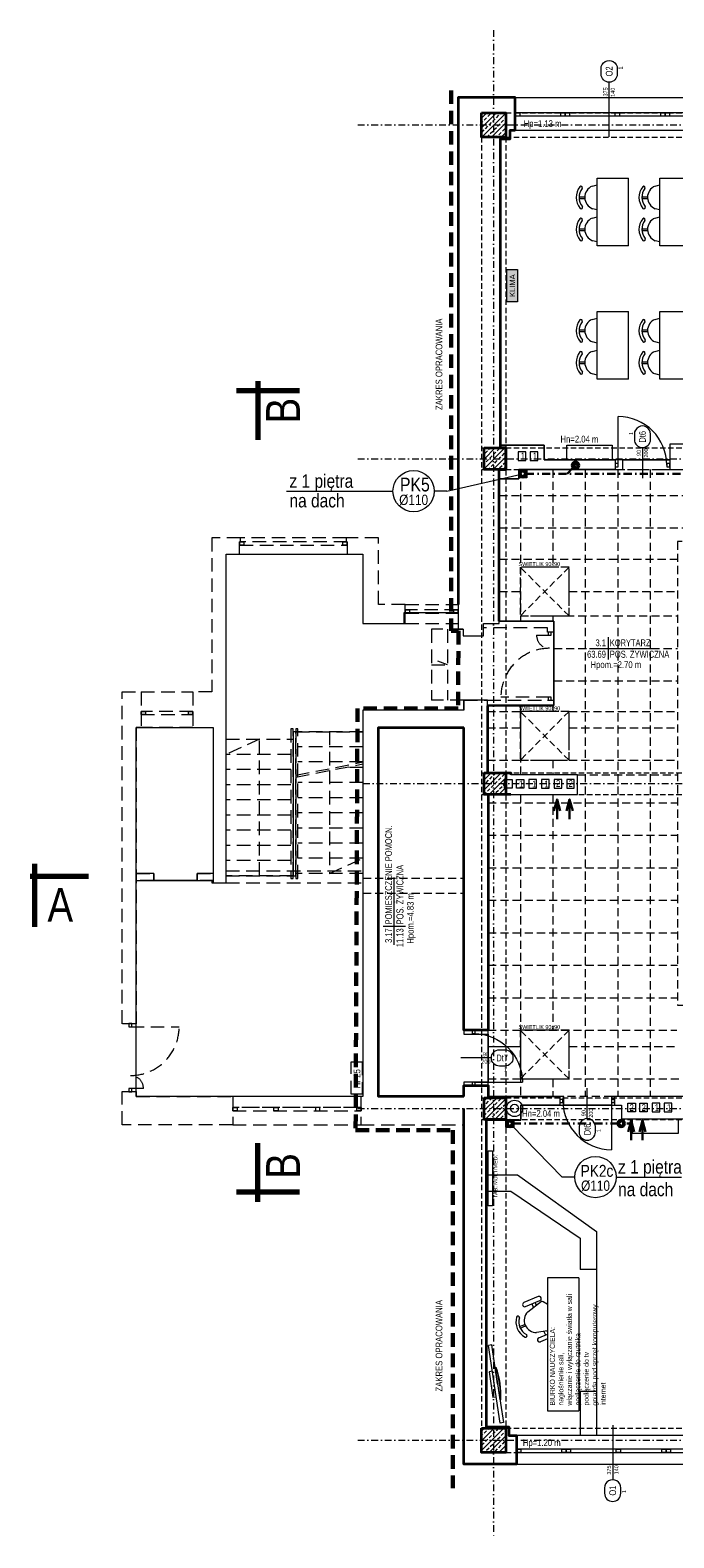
# Model space of a CAD drawing. Header units: millimetres. Extents: x -96593 to 66336, y -23969 to 7139.
# Tile 158 of 256: x -76478 to -75289, y -18348 to -15564. Entities that reach past the tile are written whole.
import ezdxf
from ezdxf.enums import TextEntityAlignment as Align

# ---------------------------------------------------------------- set-up
doc = ezdxf.new("R2010")
doc.units = ezdxf.units.MM
for name, pattern in [('DASHDOT', [1, 0.5, -0.25, 0, -0.25]), ('DASHED', [0.75, 0.5, -0.25]), ('DASHEDX2', [1.5, 1, -0.5])]:
    doc.linetypes.add(name, pattern=pattern)
for name, color, linetype, lineweight in [('!MARIUSZ', 220, 'Continuous', 35), ('BA_drz', 7, 'Continuous', 18), ('BA_KS_ist.', 34, 'Continuous', 50), ('BA_met', 7, 'Continuous', 18), ('BA_sym', 7, 'Continuous', 18), ('BA_txc', 1, 'Continuous', 18), ('BA_txs', 2, 'Continuous', 18), ('Hp', 1, 'Continuous', 18), ('mm_klima_PROJ', 86, 'Continuous', 35), ('mm_klimatyzacja', 94, 'Continuous', 50), ('MM_KS_OPISY', 7, 'Continuous', 9), ('mm_SKROPLINY', 3, 'DASHDOT', 30), ('mm_WENT_graw', 200, 'Continuous', 15), ('mm_went_opis', 7, 'Continuous', 15), ('PG_KONSTRUKCJA', 5, 'Continuous', 35), ('PG_OKNA', 7, 'Continuous', 18), ('PG_OSIE', 1, 'DASHDOT', 18), ('PG_PARAPETY_WEWN.', 2, 'Continuous', 18), ('PG_PARAPETY_ZEWN.', 1, 'Continuous', 18), ('PG_PODCIĄGI', 1, 'DASHED', 18), ('PG_PRZERYWANE_ŚREDNIE', 1, 'DASHEDX2', 18), ('PG_SZRAF', 1, 'Continuous', 18), ('PG_WENTYLACJA', 1, 'Continuous', 18), ('PG_WIDOKOWE_CIENKIE', 1, 'Continuous', 18), ('PG_WYMIARY', 1, 'Continuous', 18), ('PG_WYPOSAŻENIE', 1, 'Continuous', 18), ('PG_ŚCIANY_DZIAŁOWE', 3, 'Continuous', 18), ('PG_ŚCIANY_SŁUPY', 4, 'Continuous', 35), ('PG_ŚWIETLIKI', 1, 'DASHED', 18)]:
    doc.layers.add(name, color=color, linetype=linetype, lineweight=lineweight)
doc.layers.add('BA_pom', color=6, linetype='Continuous', lineweight=18, plot=False)
doc.layers.add('PG_POMOCNICZNE', color=6, linetype='Continuous', lineweight=18, plot=False)
doc.styles.add('BIKTC', font='bikromsw.shx', dxfattribs={"width": 0.8})
doc.styles.add('BIKTS', font='bikromsw.shx', dxfattribs={"width": 0.85})
doc.styles.add('ROMANS', font='bikromsw.shx', dxfattribs={"width": 0.8})
doc.styles.get("Standard").update_dxf_attribs({"font": 'arial.ttf'})

# ---------------------------------------------------------------- blocks, each defined once
blk = doc.blocks.new('skrop')
at = {"layer": 'mm_SKROPLINY', "color": 0, "linetype": 'ByBlock', "lineweight": 30}
for p, q in [((-807.1, -12100.9), (-799.3, -12096.7)), ((-807.1, -12100.9), (-799.3, -12105.1)), ((-799.3, -12096.7), (-799.3, -12105.1))]:
    blk.add_line(p, q, dxfattribs=at)
blk.add_circle((-802.1, -12100.9), 5, dxfattribs=at)
blk = doc.blocks.new('SUFIT_2_P')
at = {"layer": 'PG_PRZERYWANE_ŚREDNIE', "color": 251, "lineweight": 15, "ltscale": 15, "true_color": 0x636466}
for points in [[(9997, 3487.9), (10033, 3487.9), (10033, 3504.9), (11614, 3504.9), (11614, 3384.9), (11325, 3384.9), (11325, 3371.9), (10326.5, 3371.9), (10326.5, 2515.9), (10835.5, 2515.9), (10835.5, 2346.9), (9976.5, 2346.9), (9976.5, 2904.9), (10141.5, 2904.9), (10141.5, 2941.2), (10018, 2941.2), (10018, 2944.9), (9975, 2944.9), (9975, 3068.9), (10098, 3068.9), (10098, 3224.7), (9997, 3224.7), (9997, 3487.9)], [(10035.9, 3504.9), (10035.9, 3224.7)], [(10095.9, 3504.9), (10095.9, 3324.6)], [(10155.9, 3504.9), (10155.9, 2346.9)], [(10215.9, 3504.9), (10215.9, 2346.9)], [(10275.9, 3504.9), (10275.9, 2346.9)], [(9997, 3457.3), (10471.8, 3457.3)], [(9997, 3397.3), (10471.8, 3397.3)], [(9997, 3339.5), (10326.5, 3339.5)], [(9997, 3279.5), (10035.9, 3279.5)], [(10125.9, 3279.5), (10326.5, 3279.5)], [(10098, 3234.6), (10326.5, 3234.6)], [(10098, 3174.6), (10326.5, 3174.6)], [(10098, 3114.6), (10326.5, 3114.6)], [(10035.9, 3068.9), (10035.9, 2941.2)], [(10095.9, 3068.9), (10095.9, 3058.2)], [(9975, 3058.2), (10035.9, 3058.2)], [(10125.9, 3058.2), (10326.5, 3058.2)], [(9975, 3028.2), (10035.9, 3028.2)], [(10125.9, 3028.2), (10326.5, 3028.2)], [(9975, 2968.2), (10035.9, 2968.2)], [(10095.9, 2968.2), (10095.9, 2941.2)], [(10125.9, 2968.2), (10326.5, 2968.2)], [(10141.5, 2941.2), (10326.5, 2941.2)], [(10035.9, 2904.9), (10035.9, 2346.9)], [(10095.9, 2904.9), (10095.9, 2469.5)], [(9976.5, 2889.5), (10326.5, 2889.5)], [(9976.5, 2829.5), (10326.5, 2829.5)], [(9976.5, 2769.5), (10326.5, 2769.5)], [(9976.5, 2709.5), (10326.5, 2709.5)], [(9976.5, 2649.5), (10326.5, 2649.5)], [(9976.5, 2589.5), (10326.5, 2589.5)], [(9976.5, 2529.5), (10326.5, 2529.5)], [(9976.5, 2469.5), (10325.2, 2469.5)], [(10125.9, 2439.5), (10325.2, 2439.5)], [(9976.5, 2379.5), (10835.5, 2379.5)], [(10095.9, 2379.5), (10095.9, 2346.9)]]:
    blk.add_lwpolyline(points, dxfattribs=at)
for points in [[(10035.9, 3234.6), (10125.9, 3234.6), (10125.9, 3324.6), (10035.9, 3324.6)], [(10125.9, 3058.2), (10035.9, 3058.2), (10035.9, 2968.2), (10125.9, 2968.2)], [(10125.9, 2469.5), (10035.9, 2469.5), (10035.9, 2379.5), (10125.9, 2379.5)]]:
    blk.add_lwpolyline(points, close=True, dxfattribs=at)
at = {"layer": 'PG_PRZERYWANE_ŚREDNIE', "color": 251, "true_color": 0x636466}
for points in [[(10095.9, 3234.6), (10095.9, 3224.7)], [(9976.5, 2439.5), (10035.9, 2439.5)]]:
    blk.add_lwpolyline(points, dxfattribs=at)
blk = doc.blocks.new('A$C243F7E6F')
at = {"layer": 'PG_SZRAF'}
h = blk.add_hatch(dxfattribs=at)
h.set_pattern_fill('ANSI33', color=256, scale=2)
h.set_pattern_definition([(45, (-6891.598, -2675.306), (-8.980256, 8.980256), []), (45, (-6882.618, -2675.306), (-8.980256, 8.980256), [6.35, -3.175])])
h.paths.add_polyline_path([(0, 0), (40, 0), (40, -40), (0, -40)])
at = {"layer": 'PG_KONSTRUKCJA'}
blk.add_lwpolyline([(0, 0), (40, 0), (40, -40), (0, -40), (0, 0)], dxfattribs=at)
blk = doc.blocks.new('A$C652F0D4A')
at = {"layer": 'PG_SZRAF'}
h = blk.add_hatch(dxfattribs=at)
h.set_pattern_fill('ANSI33', color=256, scale=2)
h.set_pattern_definition([(45, (-7030.048, -4118.865), (-8.980256, 8.980256), []), (45, (-7021.067, -4118.865), (-8.980256, 8.980256), [6.35, -3.175])])
h.paths.add_polyline_path([(-45, 45), (0, 45), (0, 0), (-45, 0)])
at = {"layer": 'PG_KONSTRUKCJA'}
blk.add_lwpolyline([(-45, 45), (0, 45), (0, 0), (-45, 0), (-45, 45)], dxfattribs=at)
blk = doc.blocks.new('bikmet')
blk.add_line((0, 1.65), (0, -1.65))
at = {"style": 'ROMANS', "width": 0.8}
blk.add_attdef('NRPOM', text='', height=1, dxfattribs=at).set_placement((-0.33, 0.33), align=Align.RIGHT)
blk.add_attdef('NWAPOM', (0.25, 0.33), '', height=1, dxfattribs=at)
blk.add_attdef('PODLOGA', text='', height=1.04, dxfattribs=at).set_placement((0.25, -0.33), align=Align.TOP_LEFT)
blk = doc.blocks.new('dr1h901')
at = {"color": 0}
blk.add_line((-0.5, 0), (-0.5, 1), dxfattribs=at)
blk.add_line((0, 0.362), (0, -0.266))
blk.add_arc((-0.5, 0), 1, 0, 90, dxfattribs=at)
blk = doc.blocks.new('A$Cb1a75cff')
at = {"layer": 'PG_ŚWIETLIKI', "ltscale": 25}
for p, q in [((90, 90), (0, 90)), ((0, 90), (0, 0)), ((90, 90), (0, 0)), ((0, 90), (90, 0)), ((90, 0), (90, 90)), ((0, 0), (90, 0))]:
    blk.add_line(p, q, dxfattribs=at)
at = {"layer": 'Hp', "style": 'BIKTC', "width": 0.8}
blk.add_text('ŚWIETLIK 90x90', height=7.5, rotation=90, dxfattribs=at).set_placement((0.2, 35.2), align=Align.BOTTOM_CENTER)
blk = doc.blocks.new('jamb')
blk.add_lwpolyline([(-0.5, -0.5), (-0.5, 0.5), (0.5, 0.5), (0.5, -0.5)], close=True)
blk = doc.blocks.new('symdrz')
blk.add_lwpolyline([(-10, -30, -1), (-10, 30), (10, 30, -1), (10, -30)], format="xyb", close=True)
at = {"style": 'BIKTS', "width": 0.8}
blk.add_attdef('SYMDRZ', text='', height=25, dxfattribs=at).set_placement((0, 0), align=Align.MIDDLE)
blk.add_attdef('SZERDRZ', text='', height=25, dxfattribs=at).set_placement((77.1, 8.8), align=Align.CENTER)
blk.add_attdef('WYSDRZ', text='', height=25, dxfattribs=at).set_placement((77.1, -9.5), align=Align.TOP_CENTER)
blk = doc.blocks.new('A$C5d8eeb17')
at = {"layer": 'PG_WYPOSAŻENIE', "color": 251, "true_color": 0x636466}
for p, q in [((29.8, 110.3), (38.7, 112.7)), ((38.7, 0), (38.7, 125)), ((38.7, 125), (96.5, 125)), ((96.5, 0), (96.5, 125)), ((5.3, 90.8), (15.9, 90.9)), ((5.4, 87.7), (15.9, 87.8)), ((38.7, 66.6), (30.2, 68.7)), ((5.3, 31.7), (15.9, 31.8)), ((5.4, 28.6), (15.9, 28.7)), ((29.8, 51.2), (38.7, 53.6)), ((38.7, 7.5), (30.2, 9.6)), ((96.5, 0), (38.7, 0))]:
    blk.add_line(p, q, dxfattribs=at)
for centre, radius, start, end in [((31.8, 89.5), 31.8, 141.4442, 219.6752), ((31.8, 89.5), 26.5, 141.4442, 219.6752), ((8.8, 107.4), 2.68, 328.6779, 134.2106), ((38.2, 89.6), 22.4, 112.1553, 248.9642), ((9.2, 71.2), 2.68, 226.9089, 32.4416), ((31.8, 30.4), 31.8, 141.4442, 219.6752), ((31.8, 30.4), 26.5, 141.4442, 219.6752), ((8.8, 48.3), 2.68, 328.6779, 134.2106), ((38.2, 30.5), 22.4, 112.1553, 248.9642), ((9.2, 12.1), 2.68, 226.9089, 32.4416)]:
    blk.add_arc(centre, radius, start, end, dxfattribs=at)
blk = doc.blocks.new('A$Cece8d0b0')
at = {"layer": 'PG_WYPOSAŻENIE', "color": 251, "true_color": 0x636466}
for p, q in [((116.2, 245.8), (58.4, 245.8)), ((58.4, 245.8), (58.4, 0)), ((116.2, 245.8), (116.2, 0)), ((41.1, 211.2), (14.6, 200)), ((17.7, 192.6), (44.2, 203.9)), ((22, 183), (47.5, 202.5)), ((32.7, 191.2), (29.9, 197.8)), ((35.3, 200.1), (37.5, 194.9)), ((6.9, 155.6), (16.5, 159.8)), ((8.1, 152.8), (17.8, 156.9)), ((58.4, 147.8), (38.3, 144.7)), ((42.2, 135), (58.4, 141.9)), ((51.6, 146.7), (54.4, 140.2)), ((58.4, 145.8), (57.7, 147.7)), ((58.4, 133.2), (45.4, 127.6)), ((58.4, 0), (116.2, 0))]:
    blk.add_line(p, q, dxfattribs=at)
for centre, radius, start, end in [((16.2, 196.3), 4, 113.0584, 293.0584), ((42.7, 207.5), 4, 293.0584, 113.0584), ((33.4, 165.3), 39.8, 51.1245, 69.3469), ((31.8, 164.6), 31.8, 163.9429, 242.1739), ((3.7, 172.3), 2.68, 351.1766, 156.7093), ((31.8, 164.6), 26.5, 163.9429, 242.1739), ((37.7, 167.1), 22.4, 134.654, 271.4629), ((17.9, 138.9), 2.68, 249.4076, 54.9403), ((43.8, 131.3), 4, 113.0584, 293.0584)]:
    blk.add_arc(centre, radius, start, end, dxfattribs=at)
blk = doc.blocks.new('A$C3e5ab8de')
at = {"layer": 'PG_WIDOKOWE_CIENKIE', "color": 40, "true_color": 0xf8d731}
for points in [[(39.4, 1227.6), (25.4, 1227.6), (25.4, 1211.6), (39.4, 1211.6)], [(61.3, 1227.6), (47.3, 1227.6), (47.3, 1211.6), (61.3, 1211.6)], [(0, 622.3), (14, 622.3), (14, 606.3), (0, 606.3)], [(21.9, 622.3), (35.9, 622.3), (35.9, 606.3), (21.9, 606.3)], [(59.1, 622.3), (45.1, 622.3), (45.1, 606.3), (59.1, 606.3)], [(82.4, 622.3), (68.4, 622.3), (68.4, 606.3), (82.4, 606.3)], [(105.6, 622.3), (91.6, 622.3), (91.6, 606.3), (105.6, 606.3)], [(128.9, 622.3), (114.9, 622.3), (114.9, 606.3), (128.9, 606.3)], [(227.8, 24.6), (241.8, 24.6), (241.8, 8.6), (227.8, 8.6)], [(249.7, 24.6), (263.7, 24.6), (263.7, 8.6), (249.7, 8.6)], [(286.9, 24.6), (272.9, 24.6), (272.9, 8.6), (286.9, 8.6)], [(308.8, 24.6), (294.8, 24.6), (294.8, 8.6), (308.8, 8.6)]]:
    blk.add_lwpolyline(points, close=True, dxfattribs=at)
for radius in [15, 7.5]:
    blk.add_circle((18.5, 15), radius, dxfattribs=at)
blk = doc.blocks.new('A$C370B491A')
at = {"layer": 'PG_WENTYLACJA'}
h = blk.add_hatch(color=252, dxfattribs=at)
h.dxf.hatch_style = 1
h.paths.add_polyline_path([(880.6, 2342.4), (900.6, 2342.4), (900.6, 2282.4), (880.6, 2282.4)])
at = {"layer": '!MARIUSZ', "color": 252, "linetype": 'DASHED', "lineweight": 0, "ltscale": 50}
for p, q in [((782.9, 1713.8), (790.9, 1713.8)), ((782.9, 1707.8), (782.9, 1713.8)), ((790.9, 1707.8), (782.9, 1707.8)), ((790.9, 1713.8), (790.9, 1707.8)), ((692.9, 1688.8), (790.9, 1688.8)), ((741.4, 1677.8), (741.4, 1546.8)), ((799.9, 1677.8), (741.4, 1677.8)), ((771.4, 1677.8), (771.4, 1546.8)), ((957.1, 1672.8), (957.1, 1666.8)), ((962.6, 1666.8), (962.6, 1672.8)), ((957.1, 1666.8), (962.6, 1666.8)), ((771.4, 1612.3), (753.3, 1619.1)), ((741.4, 1612.3), (771.4, 1612.3)), ((169.9, 949.3), (169.9, 1562.3)), ((169.9, 1562.3), (204.9, 1562.3)), ((204.9, 1562.3), (204.9, 1496.8)), ((801.4, 1546.8), (741.4, 1546.8)), ((801.4, 1528.8), (801.4, 1546.8)), ((801.4, 1546.8), (844.9, 1546.8)), ((962.6, 1552.8), (957.1, 1552.8)), ((957.1, 1552.8), (957.1, 1546.8)), ((962.6, 1546.8), (962.6, 1552.8)), ((204.9, 1496.8), (195.9, 1496.8)), ((195.9, 1496.8), (195.9, 949.3)), ((490.9, 1408.3), (614.9, 1432.8)), ((490.9, 1404.8), (614.9, 1429.2)), ((195.9, 949.3), (169.9, 949.3)), ((188.1, 949.8), (182.6, 949.8)), ((182.6, 949.8), (182.6, 943.8)), ((188.1, 943.8), (188.1, 949.8)), ((182.6, 943.8), (188.1, 943.8)), ((169.9, 824.3), (195.9, 824.3)), ((169.9, 762.8), (169.9, 824.3)), ((188.1, 829.8), (182.6, 829.8)), ((182.6, 829.8), (182.6, 823.8)), ((182.6, 823.8), (188.1, 823.8)), ((209.4, 829.8), (185.4, 829.8)), ((188.1, 823.8), (188.1, 829.8)), ((195.9, 824.3), (195.9, 814.8)), ((195.9, 814.8), (374.4, 814.8)), ((374.4, 814.8), (374.4, 762.8)), ((374.4, 762.8), (169.9, 762.8))]:
    blk.add_line(p, q, dxfattribs=at)
at = {"layer": '!MARIUSZ', "color": 252, "linetype": 'DASHED', "lineweight": 0, "ltscale": 50, "extrusion": (0, 0, -1)}
for p, q in [((959.8, 1552.8), (869.8, 1552.8)), ((185.4, 943.8), (275.4, 943.8))]:
    blk.add_line(p, q, dxfattribs=at)
at = {"layer": '!MARIUSZ', "color": 252, "lineweight": 5}
for p, q in [((852.9, 356.4), (846.9, 355.5)), ((868.4, 212), (846.9, 355.5)), ((863.7, 284.6), (852.9, 356.4)), ((854.1, 307.7), (847.9, 306.7)), ((847.9, 306.7), (855.1, 258.9)), ((860.6, 314.8), (859.2, 314.5)), ((859.2, 314.5), (868.1, 254.7)), ((860.6, 314.8), (861.3, 314.9)), ((863.7, 284.6), (874.4, 212.9)), ((861.3, 259.8), (855.1, 258.9)), ((868.1, 254.7), (868.9, 254.9)), ((869.7, 255), (868.9, 254.9)), ((874.4, 212.9), (868.4, 212))]:
    blk.add_line(p, q, dxfattribs=at)
at = {"layer": '!MARIUSZ', "color": 252, "linetype": 'DASHED', "lineweight": 0, "ltscale": 50}
for points in [[(388.4, 1846.8), (335.9, 1846.8), (335.9, 1562.3), (300.9, 1562.3), (300.9, 1496.8), (338.4, 1496.8), (338.4, 1209.8), (361.9, 1209.8), (361.9, 1816.8), (386.9, 1816.8), (386.9, 1839.3), (388.4, 1839.3), (388.4, 1846.8)], [(386.9, 1839.3), (386.9, 1833.3), (585.9, 1833.3), (585.9, 1839.3), (386.9, 1839.3)], [(583.9, 1846.8), (388.4, 1846.8)], [(692.9, 1723.8), (643.9, 1723.8), (643.4, 1846.8), (583.9, 1846.8), (583.9, 1839.3), (585.9, 1839.3), (585.9, 1816.8), (614.9, 1816.8), (614.9, 1688.8), (692.9, 1688.8), (692.9, 1708.8), (692.9, 1723.8)], [(386.9, 1816.8), (585.9, 1816.8)], [(692.9, 1723.8), (790.9, 1723.8)], [(790.9, 1723.8), (790.9, 1677.8), (799.9, 1677.8), (799.9, 1665.8), (837.9, 1665.8), (837.9, 1680.6), (837.9, 1680.6)], [(955.9, 1672.8), (955.9, 1680.6), (837.9, 1680.6)], [(935.8, 1666.8), (959.8, 1666.8)], [(204.9, 1562.3), (300.9, 1562.3)], [(844.9, 1546.8), (955.9, 1546.8)], [(204.9, 1526.3), (204.9, 1520.3), (300.9, 1520.3), (300.9, 1526.3), (204.9, 1526.3)], [(801.4, 1528.8), (614.9, 1528.8), (614.9, 1201.3)], [(300.9, 1496.8), (204.9, 1496.8)], [(490.9, 1226.9), (490.9, 1488.8), (614.9, 1488.8), (614.9, 1226.9), (490.9, 1226.9)], [(614.9, 1488.8), (490.9, 1488.8)], [(552.9, 1488.8), (552.9, 1420.5)], [(423.9, 1222.8), (423.9, 1474.8), (361.9, 1446.8)], [(485.9, 1222.8), (361.9, 1222.8), (361.9, 1474.8), (485.9, 1474.8), (485.9, 1222.8)], [(614.9, 1460.8), (494.9, 1460.8)], [(481.9, 1446.8), (361.9, 1446.8)], [(614.9, 1432.8), (494.9, 1432.8)], [(614.9, 1422.9), (582.9, 1422.9)], [(481.9, 1418.8), (361.9, 1418.8)], [(614.9, 1394.9), (494.9, 1394.9)], [(552.9, 1417), (552.9, 1226.9), (614.9, 1254.9)], [(481.9, 1390.8), (361.9, 1390.8)], [(614.9, 1366.9), (494.9, 1366.9)], [(481.9, 1362.8), (361.9, 1362.8)], [(614.9, 1338.9), (494.9, 1338.9)], [(481.9, 1334.8), (361.9, 1334.8)], [(614.9, 1310.9), (494.9, 1310.9)], [(481.9, 1306.8), (361.9, 1306.8)], [(481.9, 1306.8), (361.9, 1306.8)], [(481.9, 1306.8), (361.9, 1306.8)], [(361.9, 1222.8), (485.9, 1222.8), (485.9, 1303.2)], [(614.9, 1282.9), (494.9, 1282.9)], [(481.9, 1278.8), (361.9, 1278.8)], [(614.9, 1254.9), (494.9, 1254.9)], [(481.9, 1250.8), (361.9, 1250.8)], [(361.9, 1231.8), (614.9, 1231.8)], [(361.9, 1209.8), (614.9, 1209.8)], [(614.9, 1201.3), (614.9, 814.8), (610.9, 814.8), (610.9, 762.8), (801.4, 762.8), (801.4, 792.8)], [(610.9, 814.8), (374.4, 814.8)], [(374.4, 794.8), (374.4, 788.8), (611.4, 788.8), (611.4, 794.8), (374.4, 794.8)], [(603.9, 794.8), (382.4, 794.8)], [(374.4, 762.8), (610.9, 762.8)]]:
    blk.add_lwpolyline(points, dxfattribs=at)
for points in [[(386.9, 1839.3), (394.9, 1839.3), (394.9, 1833.3), (386.9, 1833.3)], [(577.9, 1839.3), (585.9, 1839.3), (585.9, 1833.3), (577.9, 1833.3)], [(692.9, 1713.8), (692.9, 1707.8), (790.9, 1707.8), (790.9, 1713.8)], [(692.9, 1713.8), (700.9, 1713.8), (700.9, 1707.8), (692.9, 1707.8)], [(204.9, 1526.3), (212.9, 1526.3), (212.9, 1520.3), (204.9, 1520.3)], [(292.9, 1526.3), (300.9, 1526.3), (300.9, 1520.3), (292.9, 1520.3)], [(481.9, 1217.8), (485.9, 1217.8), (485.9, 1493.8), (481.9, 1493.8)], [(490.9, 1488.8), (485.9, 1488.8), (485.9, 1222.8), (490.9, 1222.8)], [(490.9, 1217.8), (494.9, 1217.8), (494.9, 1493.8), (490.9, 1493.8)], [(195.9, 1226.8), (228.4, 1226.8), (228.4, 1213.8), (195.9, 1213.8)], [(308.4, 1226.8), (338.4, 1226.8), (338.4, 1213.8), (308.4, 1213.8)], [(593.2, 879.2), (613.2, 879.2), (613.2, 819.2), (593.2, 819.2)], [(374.4, 794.8), (382.4, 794.8), (382.4, 788.8), (374.4, 788.8)], [(450.4, 794.8), (458.4, 794.8), (458.4, 788.8), (450.4, 788.8)], [(535.4, 794.8), (527.4, 794.8), (527.4, 788.8), (535.4, 788.8)], [(603.4, 794.8), (611.4, 794.8), (611.4, 788.8), (603.4, 788.8)]]:
    blk.add_lwpolyline(points, close=True, dxfattribs=at)
for centre, start, end in [((959.8, 1666.8), 180, 270), ((185.4, 829.8), 0, 90)]:
    blk.add_arc(centre, 24, start, end, dxfattribs=at)
at = {"layer": '!MARIUSZ', "color": 252, "lineweight": 5}
for centre, start, end in [((706.8, 262.8), 357.2042, 18.6739), ((707.6, 262.9), 357.2005, 18.6778)]:
    blk.add_arc(centre, 162.3, start, end, dxfattribs=at)
at = {"layer": '!MARIUSZ', "color": 252, "linetype": 'DASHED', "lineweight": 0, "ltscale": 50}
for centre, start_param, end_param in [((959.8, 1552.8), -0.785398, 0.785398), ((185.4, 943.8), 2.356194, 3.926991)]:
    blk.add_ellipse(centre, major_axis=(-63.6, 63.6), ratio=1, start_param=start_param, end_param=end_param, dxfattribs=at)
at = {"color": 252}
for p, q in [((962.6, 1672.8), (957.1, 1672.8)), ((957.1, 1546.8), (962.6, 1546.8))]:
    blk.add_line(p, q, dxfattribs=at)
at = {"layer": 'BA_met', "color": 252}
for points in [[(1033.7, 1642.5), (1157.5, 1642.5)], [(672.7, 1095.4), (672.7, 1219.2)]]:
    blk.add_lwpolyline(points, dxfattribs=at)
at = {"layer": 'BA_sym', "color": 252}
for p, q in [((1069.9, 2587.2), (1069.9, 2688.2)), ((1076.4, 208.3), (1076.4, 107.2))]:
    blk.add_line(p, q, dxfattribs=at)
at = {"layer": 'mm_went_opis', "color": 252, "lineweight": 30}
for points in [[(979.3, 1342.3), (973.6, 1363.6), (967.9, 1342.3)], [(973.6, 1327.1), (973.6, 1363.6)], [(1002.6, 1342.3), (996.9, 1363.6), (991.2, 1342.3)], [(996.9, 1327.1), (996.9, 1363.6)], [(1116.1, 749.6), (1110.4, 770.9), (1104.7, 749.6)], [(1110.4, 734.4), (1110.4, 770.9)], [(1137.3, 749.6), (1131.6, 770.9), (1125.9, 749.6)], [(1131.6, 734.4), (1131.6, 770.9)]]:
    blk.add_lwpolyline(points, dxfattribs=at)
at = {"layer": 'PG_KONSTRUKCJA', "color": 252}
blk.add_lwpolyline([(833.9, 202.8), (878.9, 202.8), (878.9, 157.8), (833.9, 157.8), (833.9, 202.8)], dxfattribs=at)
at = {"layer": 'PG_OKNA', "color": 252}
for p, q in [((1273.9, 2631.8), (895.9, 2631.8)), ((1273.9, 2625.8), (895.9, 2625.8))]:
    blk.add_line(p, q, dxfattribs=at)
for points in [[(895.9, 2631.8), (904.9, 2631.8), (904.9, 2625.8), (895.9, 2625.8)], [(980.6, 2631.8), (988.6, 2631.8), (988.6, 2625.8), (980.6, 2625.8)], [(988.6, 2631.8), (996.6, 2631.8), (996.6, 2625.8), (988.6, 2625.8)], [(1080.9, 2631.8), (1088.9, 2631.8), (1088.9, 2625.8), (1080.9, 2625.8)], [(1165.1, 2631.8), (1173.1, 2631.8), (1173.1, 2625.8), (1165.1, 2625.8)], [(1173.1, 2631.8), (1181.1, 2631.8), (1181.1, 2625.8), (1173.1, 2625.8)], [(898.4, 163.8), (906.4, 163.8), (906.4, 157.8), (898.4, 157.8)], [(982.6, 163.8), (990.6, 163.8), (990.6, 157.8), (982.6, 157.8)], [(990.6, 163.8), (998.6, 163.8), (998.6, 157.8), (990.6, 157.8)], [(1082.9, 163.8), (1090.9, 163.8), (1090.9, 157.8), (1082.9, 157.8)], [(1167.1, 163.8), (1175.1, 163.8), (1175.1, 157.8), (1167.1, 157.8)], [(1175.1, 163.8), (1183.1, 163.8), (1183.1, 157.8), (1175.1, 157.8)]]:
    blk.add_lwpolyline(points, close=True, dxfattribs=at)
blk.add_lwpolyline([(898.4, 163.8), (898.4, 157.8), (1275.4, 157.8), (1275.4, 163.8), (898.4, 163.8)], dxfattribs=at)
at = {"layer": 'PG_OSIE', "color": 252, "ltscale": 25}
for points in [[(856.4, 2784.4), (856.4, 0)], [(605.2, 2609.3), (2885.5, 2609.3)], [(605.2, 1992.8), (2885.5, 1992.8)], [(614.9, 1392.8), (2885.5, 1392.8)], [(605.2, 792.8), (2885.5, 792.8)], [(605.2, 180.3), (2885.5, 180.3)]]:
    blk.add_lwpolyline(points, dxfattribs=at)
at = {"layer": 'PG_PARAPETY_WEWN.', "color": 252}
for points in [[(895.9, 2599.8), (1273.9, 2599.8)], [(1275.4, 188.8), (898.4, 188.8)]]:
    blk.add_lwpolyline(points, dxfattribs=at)
at = {"layer": 'PG_PARAPETY_ZEWN.', "color": 252}
for points in [[(895.9, 2659.8), (2630.9, 2659.8)], [(898.4, 135.8), (2630.9, 135.8)]]:
    blk.add_lwpolyline(points, dxfattribs=at)
at = {"layer": 'PG_PODCIĄGI', "color": 252, "ltscale": 30}
for p, q in [((614.9, 1218.3), (801.4, 1218.3)), ((614.9, 1190.3), (801.4, 1190.3))]:
    blk.add_line(p, q, dxfattribs=at)
at = {"layer": 'PG_PODCIĄGI', "color": 252, "ltscale": 20}
for points in [[(833.9, 2631.8), (2687.9, 2631.8)], [(833.9, 2631.8), (833.9, 157.8)], [(878.9, 2631.8), (878.9, 157.8)], [(833.9, 2586.8), (2687.9, 2586.8)], [(833.9, 2012.8), (2687.9, 2012.8)], [(833.9, 1972.8), (2687.9, 1972.8)], [(833.9, 1412.8), (2687.9, 1412.8)], [(833.9, 1372.8), (2687.9, 1372.8)], [(833.9, 812.8), (2687.9, 812.8)], [(833.9, 772.8), (2687.9, 772.8)], [(833.9, 202.8), (2687.9, 202.8)], [(833.9, 157.8), (2687.9, 157.8)]]:
    blk.add_lwpolyline(points, dxfattribs=at)
at = {"layer": 'PG_POMOCNICZNE', "color": 252}
for points in [[(868.9, 2583.8), (886.9, 2583.8), (886.9, 2599.8), (1287.9, 2599.8)], [(1336.9, 2019.8), (1181.9, 2019.8), (1181.9, 1990.8), (949.9, 1990.8), (949.9, 2017.8), (868.9, 2017.8), (868.9, 2583.8)], [(895.9, 2599.8), (1273.9, 2599.8)], [(866.9, 1955.8), (902.9, 1955.8), (902.9, 1972.8), (1094.9, 1972.8), (1094.9, 1990.8), (1181.9, 1990.8), (1181.9, 1972.8), (1848.9, 1972.8)], [(1519.9, 814.8), (1074.4, 814.8), (1074.4, 798.8), (986.4, 798.8), (986.4, 814.8), (846.4, 814.8), (846.4, 1372.8), (1011.4, 1372.8), (1011.4, 1409.1), (887.9, 1409.1), (887.9, 1412.8), (844.9, 1412.8), (844.9, 1537.6), (967.9, 1537.6), (967.9, 1692.6), (866.9, 1692.6), (866.9, 1955.8)], [(361.9, 1816.8), (614.9, 1816.8), (614.9, 1688.8), (690.9, 1688.8), (690.9, 1708.8), (790.9, 1708.8), (790.9, 1677.8), (799.9, 1677.8), (799.9, 1665.8), (837.9, 1665.8), (837.9, 1688.8), (866.9, 1688.8), (866.9, 1692.6), (967.9, 1692.6), (967.9, 1537.6), (844.9, 1537.6), (844.9, 1546.8), (801.4, 1546.8), (801.4, 1528.8), (614.9, 1528.8), (614.9, 814.8), (485.9, 814.8), (195.9, 814.8), (195.9, 1213.8), (335.9, 1213.8), (335.9, 1209.8), (361.9, 1209.8), (361.9, 1816.8)], [(195.9, 1226.8), (195.9, 1496.8), (338.4, 1496.8), (338.4, 1226.8), (308.4, 1226.8), (308.4, 1213.8), (228.4, 1213.8), (228.4, 1226.8), (195.9, 1226.8)], [(643.9, 1496.3), (801.4, 1496.3), (801.4, 930.3), (846.4, 930.3), (846.4, 841.3), (801.4, 841.3), (801.4, 814.8), (643.6, 814.8), (644.1, 1496.3)], [(842.4, 771.3), (906.4, 771.3), (906.4, 798.8), (1092.4, 798.8), (1092.4, 773.8), (1289.9, 773.8)], [(1287.9, 188.8), (884.4, 188.8), (884.4, 204.8), (842.4, 204.8), (842.4, 771.3)]]:
    blk.add_lwpolyline(points, dxfattribs=at)
at = {"layer": 'PG_PRZERYWANE_ŚREDNIE', "color": 252, "lineweight": 60, "ltscale": 25}
blk.add_lwpolyline([(778, 2673), (778, 1675), (791.3, 1675), (790.9, 1531.8), (604.9, 1531.8), (601.4, 752.8), (780.9, 752.7), (781.3, 91.7)], dxfattribs=at)
at = {"layer": 'PG_WENTYLACJA', "color": 252}
blk.add_lwpolyline([(880.6, 2342.4), (900.6, 2342.4), (900.6, 2282.4), (880.6, 2282.4)], close=True, dxfattribs=at)
at = {"layer": 'PG_WIDOKOWE_CIENKIE', "color": 252, "lineweight": 70}
for p, q in [((497.5, 2118.5), (381, 2118.5)), ((421, 2136), (421, 2028)), ((8, 1244.8), (8, 1128.3)), ((108, 1221.3), (0, 1221.3)), ((421, 620.6), (421, 728.6)), ((497.5, 638.1), (381, 638.1))]:
    blk.add_line(p, q, dxfattribs=at)
at = {"layer": 'PG_WIDOKOWE_CIENKIE', "color": 252}
for p, q in [((841.4, 670.3), (900.4, 670.3)), ((900.4, 670.3), (1046.4, 565.8)), ((841.4, 640.3), (888, 640.3)), ((888, 640.3), (1016.4, 553.3)), ((1046.4, 565.8), (1046.4, 190.8)), ((1016.4, 553.3), (1016.4, 495.3)), ((1046.4, 495.3), (1016.4, 495.3)), ((1016.4, 270.8), (1046.4, 270.8)), ((1016.4, 270.8), (1016.4, 190.8))]:
    blk.add_line(p, q, dxfattribs=at)
at = {"layer": 'PG_WYPOSAŻENIE', "color": 252}
blk.add_lwpolyline([(846.6, 714.8), (854.1, 714.8), (854.1, 613.1), (846.6, 613.1)], close=True, dxfattribs=at)
at = {"layer": 'PG_ŚCIANY_DZIAŁOWE', "color": 252}
for p, q in [((967.9, 1672.8), (955.9, 1672.8)), ((955.9, 1546.8), (967.9, 1546.8))]:
    blk.add_line(p, q, dxfattribs=at)
for points in [[(868.9, 2017.8), (949.9, 2017.8), (949.9, 1990.8), (1080.9, 1990.8), (1080.9, 1972.8), (902.9, 1972.8), (902.9, 1955.8), (866.9, 1955.8)], [(1181.9, 2019.8), (1181.9, 1972.8), (1848.9, 1972.8), (1848.9, 2018.8), (1630.9, 2018.8), (1630.9, 1990.8), (1336.9, 1990.8), (1336.9, 2019.8), (1181.9, 2019.8)], [(967.9, 1672.8), (967.9, 1692.6), (866.9, 1692.6)], [(844.9, 1536.8), (967.9, 1536.8), (967.9, 1546.8)], [(887.9, 1372.8), (1011.4, 1372.8), (1011.4, 1409.1), (887.9, 1409.1)], [(846.4, 814.8), (978.9, 814.8), (978.9, 798.8), (906.4, 798.8), (906.4, 771.3), (842.4, 771.3)], [(1519.9, 814.8), (1079.9, 814.8), (1079.9, 798.8), (1092.4, 798.8), (1092.4, 773.8), (1289.9, 773.8), (1289.9, 769.8), (1334.9, 769.8), (1334.9, 797.8), (1408.9, 797.8), (1408.9, 772.8), (1508.9, 772.8), (1508.9, 792.8), (1514.4, 792.8), (1514.4, 814.8)]]:
    blk.add_lwpolyline(points, dxfattribs=at)
at = {"layer": 'PG_ŚCIANY_SŁUPY', "color": 252}
for points in [[(895.9, 2599.8), (895.9, 2659.8), (790.9, 2659.8), (790.9, 1723.8)], [(866.9, 1692.6), (866.9, 1972.8), (878.9, 1973), (878.9, 2012.8), (868.9, 2012.8), (868.9, 2583.8), (886.9, 2583.8), (886.9, 2599.8), (895.9, 2599.8)], [(844.9, 1536.8), (844.9, 1412.8), (887.9, 1412.8), (887.9, 1409.1)], [(643.9, 1201.3), (643.9, 1496.3), (801.4, 1496.3)], [(887.9, 1372.8), (846.4, 1372.8), (846.4, 937.3), (801.4, 937.3), (801.4, 1496.3)], [(801.4, 814.8), (643.9, 814.8), (643.9, 1201.3)], [(801.4, 814.8), (801.4, 835.3), (837.9, 835.3), (846.4, 835.3), (846.4, 812.8), (878.9, 812.8), (878.9, 772.8), (842.4, 772.8), (842.4, 202.8)], [(842.4, 204.8), (884.4, 204.8), (884.4, 188.8), (898.4, 188.8), (898.4, 135.8), (801.4, 135.8), (801.4, 792.8)]]:
    blk.add_lwpolyline(points, dxfattribs=at)
at = {"layer": 'BA_drz', "color": 252}
for name, p, xscale, yscale, zscale in [('dr1h901', (1131.4, 1980.8), 90, 90, -90), ('jamb', (1083.6, 1980.8), -5.5, 5.999999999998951, 5.5), ('jamb', (1179.1, 1980.8), -5.5, 5.999999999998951, 5.5), ('jamb', (819.6, 934.3), -5.5, 5.999999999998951, 5.5), ('jamb', (819.6, 838.3), -5.5, 5.999999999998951, 5.5), ('jamb', (981.6, 806.8), -5.5, 5.999999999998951, 5.5), ('jamb', (1077.1, 806.8), -5.5, 5.999999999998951, 5.5)]:
    blk.add_blockref(name, p, dxfattribs=dict(at, xscale=xscale, yscale=yscale, zscale=zscale))
at = {"layer": 'BA_drz', "color": 252, "yscale": 90, "zscale": -90}
for p, xscale, rotation in [((819.6, 886.3), -90, 270), ((1029.4, 806.8), 90, 180)]:
    blk.add_blockref('dr1h901', p, dxfattribs=dict(at, xscale=xscale, rotation=rotation))
at = {"layer": 'BA_met', "color": 252}
ref = blk.add_blockref('bikmet', (1068, 1642.5), dxfattribs=dict(at, xscale=12.5, yscale=12.5, zscale=12.5))
ref.add_attrib('NRPOM', ' 3.1', dxfattribs={"layer": '0', "height": 12.5, "style": 'ROMANS', "width": 0.8}).set_placement((1063.9, 1646.7), align=Align.RIGHT)
ref.add_attrib('NWAPOM', 'KORYTARZ', (1071.1, 1646.7), dxfattribs={"layer": '0', "height": 12.5, "style": 'ROMANS', "width": 0.8})
ref.add_attrib('RAREA', '63.69', dxfattribs={"layer": '0', "height": 13.02, "style": 'ROMANS', "width": 0.8}).set_placement((1063.9, 1638.3), align=Align.TOP_RIGHT)
ref.add_attrib('PODLOGA', 'POS. ŻYWICZNA', dxfattribs={"layer": '0', "height": 13.021, "style": 'ROMANS', "width": 0.8}).set_placement((1071.1, 1638.3), align=Align.TOP_LEFT)
ref = blk.add_blockref('bikmet', (672.7, 1129.8), dxfattribs=dict(at, xscale=12.5, yscale=12.5, zscale=12.5, rotation=90))
ref.add_attrib('NRPOM', ' 3.17', dxfattribs={"layer": '0', "height": 12.5, "rotation": 90, "style": 'ROMANS', "width": 0.8}).set_placement((668.5, 1125.6), align=Align.RIGHT)
ref.add_attrib('NWAPOM', 'POMIESZCZENIE POMOCN.', (668.5, 1132.9), dxfattribs={"layer": '0', "height": 12.5, "rotation": 90, "style": 'ROMANS', "width": 0.8})
ref.add_attrib('RAREA', '11.13', dxfattribs={"layer": '0', "height": 13.02, "rotation": 90, "style": 'ROMANS', "width": 0.8}).set_placement((676.8, 1125.6), align=Align.TOP_RIGHT)
ref.add_attrib('PODLOGA', 'POS. ŻYWICZNA', dxfattribs={"layer": '0', "height": 13.021, "rotation": 90, "style": 'ROMANS', "width": 0.8}).set_placement((676.8, 1132.9), align=Align.TOP_LEFT)
at = {"layer": 'BA_sym', "color": 252}
ref = blk.add_blockref('symdrz', (1069.9, 2708.2), dxfattribs=dict(at, xscale=0.5000000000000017, yscale=0.5000000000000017, zscale=0.5000000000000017, rotation=90.00000472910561))
ref.add_attrib('Symdrz', 'O2', dxfattribs={"height": 12.5, "rotation": 90, "style": 'BIKTS', "width": 0.8}).set_placement((1069.9, 2708.2), align=Align.MIDDLE_CENTER)
ref.add_attrib('Szerdrz', '375', dxfattribs={"layer": 'BA_txc', "height": 7.5, "rotation": 90, "style": 'BIKTS', "width": 0.8}).set_placement((1063.1, 2670.3), align=Align.MIDDLE_CENTER)
ref.add_attrib('Wysdrz', '140', dxfattribs={"layer": 'BA_txc', "height": 7.5, "rotation": 90, "style": 'BIKTS', "width": 0.8}).set_placement((1076.6, 2669.7), align=Align.MIDDLE_CENTER)
ref.add_attrib('Sztuk', '1', (1094.6, 2711.6), dxfattribs={"layer": 'BA_pom', "height": 7.5, "rotation": 90, "style": 'BIKTS', "width": 0.8})
ref = blk.add_blockref('symdrz', (1131.4, 2033.4), dxfattribs=dict(at, xscale=-0.5000000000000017, yscale=0.5000000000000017, zscale=0.5000000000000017, rotation=269.9999952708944))
ref.add_attrib('Symdrz', 'Dt6', dxfattribs={"height": 12.5, "rotation": 90, "style": 'BIKTS', "width": 0.8}).set_placement((1131.4, 2033.4), align=Align.MIDDLE_CENTER)
ref.add_attrib('Szerdrz', '200', dxfattribs={"layer": 'BA_txc', "height": 7.5, "rotation": 90, "style": 'BIKTS', "width": 0.8}).set_placement((1138.1, 2003.4), align=Align.MIDDLE_CENTER)
ref.add_attrib('Wysdrz', '90', dxfattribs={"layer": 'BA_txc', "height": 7.5, "rotation": 90, "style": 'BIKTS', "width": 0.8}).set_placement((1124.6, 2003.4), align=Align.MIDDLE_CENTER)
ref.add_attrib('Sztuk', '1', (1114.1, 2036.8), dxfattribs={"layer": 'BA_pom', "height": 7.5, "rotation": 90, "style": 'BIKTS', "width": 0.8})
ref = blk.add_blockref('symdrz', (872.2, 886.3), dxfattribs=dict(at, xscale=0.5000000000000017, yscale=0.5000000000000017, zscale=0.5000000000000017, rotation=4.729105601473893e-06))
ref.add_attrib('Symdrz', 'Dt7', dxfattribs={"height": 12.5, "rotation": 0, "style": 'BIKTS', "width": 0.8}).set_placement((872.2, 886.3), align=Align.MIDDLE_CENTER)
ref.add_attrib('Szerdrz', '90', dxfattribs={"layer": 'BA_txc', "height": 7.5, "rotation": 0, "style": 'BIKTS', "width": 0.8}).set_placement((842.2, 893), align=Align.MIDDLE_CENTER)
ref.add_attrib('Wysdrz', '200', dxfattribs={"layer": 'BA_txc', "height": 7.5, "rotation": 0, "style": 'BIKTS', "width": 0.8}).set_placement((842.2, 879.5), align=Align.MIDDLE_CENTER)
ref.add_attrib('Sztuk', '1', (875.7, 861.5), dxfattribs={"layer": 'BA_pom', "height": 7.5, "rotation": 0, "style": 'BIKTS', "width": 0.8})
ref = blk.add_blockref('symdrz', (1029.4, 754.2), dxfattribs=dict(at, xscale=-0.5000000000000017, yscale=0.5000000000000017, zscale=0.5000000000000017, rotation=89.99999527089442))
ref.add_attrib('Symdrz', 'Dt6', dxfattribs={"height": 12.5, "rotation": 90, "style": 'BIKTS', "width": 0.8}).set_placement((1029.4, 754.2), align=Align.MIDDLE_CENTER)
ref.add_attrib('Szerdrz', '90', dxfattribs={"layer": 'BA_txc', "height": 7.5, "rotation": 90, "style": 'BIKTS', "width": 0.8}).set_placement((1022.6, 784.2), align=Align.MIDDLE_CENTER)
ref.add_attrib('Wysdrz', '200', dxfattribs={"layer": 'BA_txc', "height": 7.5, "rotation": 90, "style": 'BIKTS', "width": 0.8}).set_placement((1036.1, 784.2), align=Align.MIDDLE_CENTER)
ref.add_attrib('Sztuk', '1', (1054.1, 749.3), dxfattribs={"layer": 'BA_pom', "height": 7.5, "rotation": 90, "style": 'BIKTS', "width": 0.8})
ref = blk.add_blockref('symdrz', (1076.4, 87.2), dxfattribs=dict(at, xscale=-0.5000000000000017, yscale=0.5000000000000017, zscale=0.5000000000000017, rotation=89.99999527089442))
ref.add_attrib('Symdrz', 'O1', dxfattribs={"height": 12.5, "rotation": 90, "style": 'BIKTS', "width": 0.8}).set_placement((1076.4, 87.2), align=Align.MIDDLE_CENTER)
ref.add_attrib('Szerdrz', '375', dxfattribs={"layer": 'BA_txc', "height": 7.5, "rotation": 90, "style": 'BIKTS', "width": 0.8}).set_placement((1069.6, 125.2), align=Align.MIDDLE_CENTER)
ref.add_attrib('Wysdrz', '140', dxfattribs={"layer": 'BA_txc', "height": 7.5, "rotation": 90, "style": 'BIKTS', "width": 0.8}).set_placement((1083.1, 125.7), align=Align.MIDDLE_CENTER)
ref.add_attrib('Sztuk', '1', (1101.1, 82.4), dxfattribs={"layer": 'BA_pom', "height": 7.5, "rotation": 90, "style": 'BIKTS', "width": 0.8})
at = {"layer": 'PG_KONSTRUKCJA', "color": 252}
for name, p in [('A$C652F0D4A', (878.9, 2586.8)), ('A$C243F7E6F', (838.9, 2012.8)), ('A$C243F7E6F', (838.9, 1412.8)), ('A$C243F7E6F', (838.9, 812.8)), ('A$C652F0D4A', (878.9, 157.8))]:
    blk.add_blockref(name, p, dxfattribs=at)
at = {"layer": 'PG_PRZERYWANE_ŚREDNIE', "color": 252}
blk.add_blockref('SUFIT_2_P', (-9130.1, -1532.1), dxfattribs=at)
at = {"layer": 'PG_WENTYLACJA', "color": 252}
blk.add_blockref('A$C3e5ab8de', (876.6, 778.1), dxfattribs=at)
at = {"layer": 'PG_WYMIARY', "color": 252}
for name, p in [('A$C5d8eeb17', (1009, 2385.9)), ('A$C5d8eeb17', (1125, 2385.9)), ('A$C5d8eeb17', (1009, 2139.9)), ('A$C5d8eeb17', (1125, 2139.9)), ('A$Cece8d0b0', (897.6, 234.4))]:
    blk.add_blockref(name, p, dxfattribs=at)
at = {"layer": 'PG_ŚWIETLIKI', "color": 252, "rotation": 270}
for p in [(905.7, 1792.5), (905.7, 1526.1), (905.7, 937.4)]:
    blk.add_blockref('A$Cb1a75cff', p, dxfattribs=at)
at = {"layer": '!MARIUSZ', "color": 252, "linetype": 'DASHED', "lineweight": 0, "ltscale": 50, "style": 'BIKTS', "width": 0.85}
blk.add_text('HP25', height=12.5, rotation=90, dxfattribs=at).set_placement((610.1, 830))
at = {"layer": 'BA_txs', "color": 252, "style": 'BIKTS', "width": 0.85}
for s, height, p in [('Hp=1.13 m', 12.5, (911.9, 2605.5)), ('Hn=2.04 m', 12.5, (980, 2022.8)), ('Hpom.=2.70 m', 12.5, (1035.5, 1606.3)), ('A', 62.5, (32, 1137.8)), ('Hn=2.04 m', 12.5, (909, 777.5)), ('Hp=1.20 m', 12.5, (910.4, 169.5))]:
    blk.add_text(s, height=height, dxfattribs=at).set_placement(p)
for s, height, p in [('ZAKRES OPRACOWANIA', 12.5, (761.7, 2082.8)), ('B', 62.5, (498.5, 2058)), ('Hpom.=4.83 m', 12.5, (708.8, 1097.2)), ('B', 62.5, (498.5, 663.2)), ('ZAKRES OPRACOWANIA', 12.5, (761.7, 270.3))]:
    blk.add_text(s, height=height, rotation=90, dxfattribs=at).set_placement(p)
at = {"layer": 'BA_txs', "color": 252, "insert": (960.3, 244.2), "char_height": 9.375, "width": 793.753, "attachment_point": 1, "rotation": 90, "style": 'BIKTS'}
blk.add_mtext('BIURKO NAUCZYCIELA:\\Pnagłośnienie sali,\\Pwłączanie i wyłączanie światła w sali\\Ppodłączenie do rzutnika\\Ppodłączenie do tv\\Pgniazda pod sprzęt komputerowy\\Pinternet', dxfattribs=at)
at = {"layer": 'mm_went_opis', "color": 252, "lineweight": 30, "style": 'BIKTS', "width": 0.85}
for s, p in [('1', (906.7, 1991.8)), ('1', (928.8, 1991.8)), ('1', (903.4, 1385.7)), ('1', (927.7, 1385.7)), ('1', (950, 1385.7)), ('2', (971.7, 1386.9)), ('2', (994.9, 1386.9)), ('2', (1107.5, 788.5)), ('2', (1129.8, 788.5)), ('1', (1153.9, 788.4)), ('1', (1176.7, 788.2))]:
    blk.add_text(s, height=12.5, dxfattribs=at).set_placement(p)
at = {"layer": 'PG_WENTYLACJA', "color": 252, "insert": (886.1, 2291.5), "char_height": 10, "attachment_point": 1, "rotation": 90}
blk.add_mtext_dynamic_manual_height_columns('KLIMA', width=650.68, gutter_width=50, heights=[0], dxfattribs=at)
at = {"layer": 'PG_WYPOSAŻENIE', "color": 252, "insert": (855.9, 627), "char_height": 7.5, "attachment_point": 1, "rotation": 90, "style": 'BIKTC'}
blk.add_mtext_dynamic_manual_height_columns('TAB. MULTIMED.', width=650.68, gutter_width=50, heights=[0], dxfattribs=at)

msp = doc.modelspace()

# ---------------------------------------------------------------- linework, layer by layer
at = {"layer": 'BA_KS_ist.', "linetype": 'Continuous', "lineweight": 15, "ltscale": 25}
for points in [[(-75575.3, -16375.7), (-75560.3, -16375.7), (-75560.3, -16390.7), (-75575.3, -16390.7)], [(-75599.3, -17575.7), (-75584.3, -17575.7), (-75584.3, -17590.7), (-75599.3, -17590.7)]]:
    msp.add_lwpolyline(points, close=True, dxfattribs=at)
at = {"layer": 'BA_KS_ist.', "linetype": 'Continuous', "ltscale": 25}
for centre in [(-75567.8, -16383.2), (-75591.8, -17583.2)]:
    msp.add_circle(centre, 5.5, dxfattribs=at)
at = {"layer": 'mm_klimatyzacja', "color": 3, "linetype": 'Continuous', "lineweight": 20, "ltscale": 50}
for points in [[(-75402.7, -16357.7), (-75486.7, -16357.7), (-75486.7, -16330.7), (-75402.7, -16330.7)], [(-75280.9, -17601.7), (-75364.9, -17601.7), (-75364.9, -17574.7), (-75280.9, -17574.7)]]:
    msp.add_lwpolyline(points, close=True, dxfattribs=at)
at = {"layer": 'MM_KS_OPISY'}
for p, q in [((-75708.2, -16415.5), (-75573.2, -16384.4)), ((-76004.7, -16415.5), (-75807.8, -16415.5)), ((-75708.2, -16415.5), (-75731.6, -16415.5)), ((-75495.1, -17682.1), (-75588, -17587.1)), ((-75471.7, -17682.1), (-75495.1, -17682.1)), ((-75395.5, -17682.1), (-75274.8, -17682.1))]:
    msp.add_line(p, q, dxfattribs=at)
for centre in [(-75769.7, -16415.5), (-75433.6, -17682.1)]:
    msp.add_circle(centre, 38.1, dxfattribs=at)
at = {"layer": 'mm_SKROPLINY', "ltscale": 30}
for p, q in [((-75485.8, -16383.2), (-75470.4, -16367.8)), ((-75470.4, -16367.8), (-75470.4, -16357.7)), ((-75562.3, -16383.2), (-75005.4, -16383.2)), ((-75586.3, -17583.2), (-75364.9, -17583.2))]:
    msp.add_line(p, q, dxfattribs=at)

# ---------------------------------------------------------------- block references
at = {"layer": 'mm_klima_PROJ', "lineweight": 30, "xscale": 1.35, "yscale": 1.35, "zscale": 1.35}
for p in [(-74387.6, -31.5), (-74303.4, -1246.9)]:
    msp.add_blockref('skrop', p, dxfattribs=at)
at = {"layer": 'mm_WENT_graw', "color": 2, "lineweight": 60}
msp.add_blockref('A$C370B491A', (-76478.2, -18348.4), dxfattribs=at)

# ---------------------------------------------------------------- texts
at = {"layer": 'MM_KS_OPISY', "attachment_point": 1}
for s, width, insert, char_height in [('{\\fArial Narrow|b0|i0|c238|p34;z 1 piętra}', 200.986, (-75999, -16384.2), 25), ('{\\fArial Narrow|b0|i0|c238|p34;PK5}', 25.4, (-75794.8, -16390.5), 25.4), ('{\\fArial Narrow|b0|i0|c238|p34;na dach}', 200.986, (-75999, -16420.4), 25), ('{\\fArial Narrow|b0|i0|c238|p34;%%C110}', 0.503, (-75796.3, -16421.9), 19.05), ('{\\fArial Narrow|b0|i0|c238|p34;z 1 piętra\\Pna dach}', 200.986, (-75391.8, -17650.8), 25), ('{\\fArial Narrow|b0|i0|c238|p34;PK2c}', 25.4, (-75460.9, -17659.7), 22), ('{\\fArial Narrow|b0|i0|c238|p34;%%C110}', 0.503, (-75460.2, -17688.5), 19.05)]:
    msp.add_mtext_dynamic_manual_height_columns(s, width=width, gutter_width=1, heights=[0], dxfattribs=dict(at, insert=insert, char_height=char_height))

doc.saveas('drawing.dxf')
